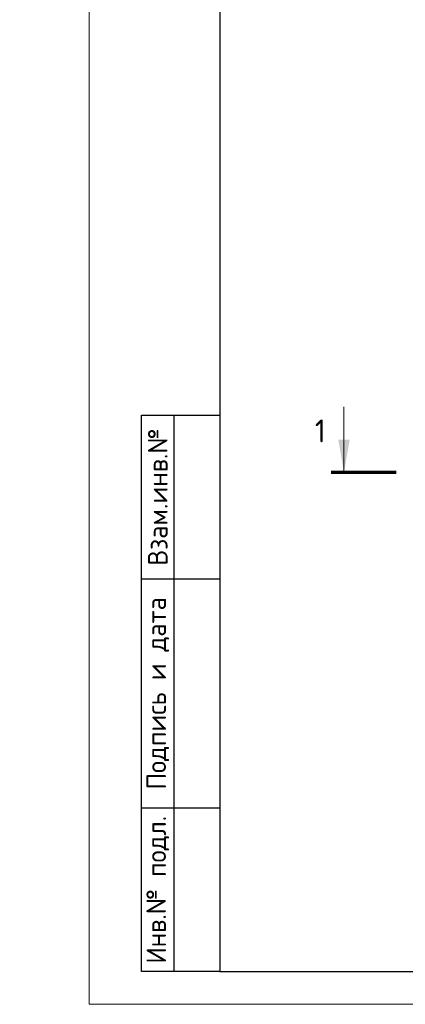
# Model space of a CAD drawing. Header units: millimetres. Extents: x 369815 to 1481759, y -423071 to -27917.
# Tile 200 of 256: x 586886 to 592781, y -330878 to -315837. Entities that reach past the tile are written whole.
import ezdxf
from ezdxf.enums import TextEntityAlignment as Align

# ---------------------------------------------------------------- set-up
doc = ezdxf.new("R2010")
doc.units = ezdxf.units.MM
for name, color, linetype, lineweight in [('Выноски', 20, 'Continuous', 20), ('размер', 1, 'Continuous', 25), ('Текст', 7, 'Continuous', 25), ('ТОНКИЕ', 7, 'Continuous', 9)]:
    doc.layers.add(name, color=color, linetype=linetype, lineweight=lineweight)
doc.layers.add('ТОЛСТЫЕ_ОСНОВНЫЕ', color=6, linetype='Continuous')
doc.styles.add('GOST-2.304_Type-B', font='GOST_Common.ttf')
doc.styles.add('style1', font='GOST_Common.ttf', dxfattribs={"height": 500})
doc.styles.add('ГОСТ', font='GOST_Common.ttf')

# ---------------------------------------------------------------- blocks, each defined once
blk = doc.blocks.new('штамп кж1.1')
at = {"layer": 'Текст', "color": 7, "attachment_point": 1, "style": 'ГОСТ'}
for s, width, heights, insert, char_height in [('\\pi594.35517;{\\fTimes New Roman|b0|i0|c204|p18;\\C256;Строительство жилого комплекса со  встроенными помещениями \\P\\pi1441.86779;общественного-делового, коммерческого назначения и \\P\\pi41.3631;поликлиническим учреждением по адресу: г. Чита, ул. 1-я Коллективная}', 11543.07, [0], (411117, -81801), 250), ('\\pi389.01406;{\\fTimes New Roman|b0|i0|c204|p18;\\C256;«Жилой дом со встроенными помещениями \\P\\pi641.91601;общественно-делового и коммерческого \\P\\pi302.06381;назначения на первом этаже здания», поз. 3.1\\P}', 7000, [1500], (410844, -83331), 225)]:
    blk.add_mtext_dynamic_manual_height_columns(s, width=width, gutter_width=12.5, heights=heights, dxfattribs=dict(at, insert=insert, char_height=char_height))
blk = doc.blocks.new('*U78')
at = {"layer": 'ТОЛСТЫЕ_ОСНОВНЫЕ'}
for p, q in [((8, 5), (8, 90)), ((8, 90), (20, 90)), ((13, 5), (13, 90)), ((8, 65), (20, 65)), ((8, 30), (20, 30)), ((20, 5), (8, 5))]:
    blk.add_line(p, q, dxfattribs=at)
at = {"layer": 'ТОЛСТЫЕ_ОСНОВНЫЕ', "color": 6}
blk.add_lwpolyline([(20, 5), (415, 5), (415, 292), (20, 292)], close=True, dxfattribs=at)
at = {"layer": 'ТОНКИЕ'}
blk.add_lwpolyline([(0, 0), (420, 0), (420, 297), (0, 297)], close=True, dxfattribs=at)
at = {"layer": 'Текст', "style": 'style1'}
for s, p in [('Взам.инв.№', (10.5, 77.5)), ('Подпись и дата', (10.5, 47.5)), ('Инв.№ подл.', (10.5, 17.5))]:
    blk.add_text(s, height=3, rotation=90, dxfattribs=at).set_placement(p, align=Align.MIDDLE)

msp = doc.modelspace()

# ---------------------------------------------------------------- hatches: boundary and pattern name
at = {"layer": 'Выноски'}
msp.add_hatch(color=256, dxfattribs=at).paths.add_polyline_path([(591844, -322750.5), (591932.1, -322250.5), (591755.8, -322250.5)], flags=0)

# ---------------------------------------------------------------- linework, layer by layer
msp.add_line((591840.8, -322750.5, 3100), (591840.8, -321750.5, 3100), dxfattribs=at)
at = {"layer": 'Выноски', "elevation": 3100}
msp.add_lwpolyline([(592644, -322750.5, 50, 50, 0), (591644, -322750.5, 50, 50, 0)], format="xyseb", dxfattribs=at)

# ---------------------------------------------------------------- block references
at = {"xscale": 100, "yscale": 100, "zscale": 100}
msp.add_blockref('*U78', (587946.5, -330877.6, 3100), dxfattribs=at)
at = {"layer": 'размер'}
for p in [(72562.5, -244243.4, 3100), (116435.2, -244243.4, 3100), (161542.1, -244243.4, 3100)]:
    msp.add_blockref('штамп кж1.1', p, dxfattribs=at)

# ---------------------------------------------------------------- texts
at = {"ltscale": 100, "char_height": 250, "width": 17398.124, "attachment_point": 1, "style": 'GOST-2.304_Type-B'}
for insert in [(521291.1, -321222.3, 3100), (566398, -321222.3, 3100)]:
    msp.add_mtext('\\pi-750,l750,t750,5000;1.^IОбщие примечания см. лист 1\\P2.^IШпильки поз.3 устанавливать с шагом 400 по вертикали и с шагом  400 по горизонтали .\\P3.^IАрмирование пилонов  выполнять отдельными стержнями. Арматуру вязать вязальной проволокой в каждом пересечении.\\P{\\C7;4.^IДиаметр оправки стержня при d<20мм - 5d, при d≥20мм - 8d}', dxfattribs=dict(at, insert=insert))
at = {"layer": 'Выноски', "style": 'GOST-2.304_Type-B'}
msp.add_text('1', height=350, dxfattribs=at).set_placement((591398.7, -322293.5, 3100))
at = {"layer": 'Выноски', "color": 240, "true_color": 0xed1f24, "insert": (476937.8, -323613.3), "char_height": 250, "width": 18219.66, "attachment_point": 1, "style": 'ГОСТ'}
msp.add_mtext('\\pi-500,l500;В выделенной области представлена замененная ( актуальная) версия. Содержание изменения см. в листе разрешения на внесение изменений{\\H1.025x; }', dxfattribs=at)
at = {"layer": 'Текст', "color": 7, "char_height": 250, "attachment_point": 1, "style": 'ГОСТ'}
for s, insert in [('\\pi3500;\\P\\pi1471.59091;{\\C0;План пилонов} 14-го этажа{\\H1.83333x; }', (483420.8, -328877.6, 3100)), ('\\pi3500;{\\C256;\\P\\pi2321.59091;Пилон П1 (14 ЭТ)}', (527293.5, -328877.6, 3100)), ('\\pi3500;{\\C256;\\P\\pi2296.59091;Пилон П2 (14 ЭТ)}', (572400.4, -328877.6, 3100))]:
    msp.add_mtext_dynamic_manual_height_columns(s, width=7000, gutter_width=12.5, heights=[1500], dxfattribs=dict(at, insert=insert))

doc.saveas('drawing.dxf')
